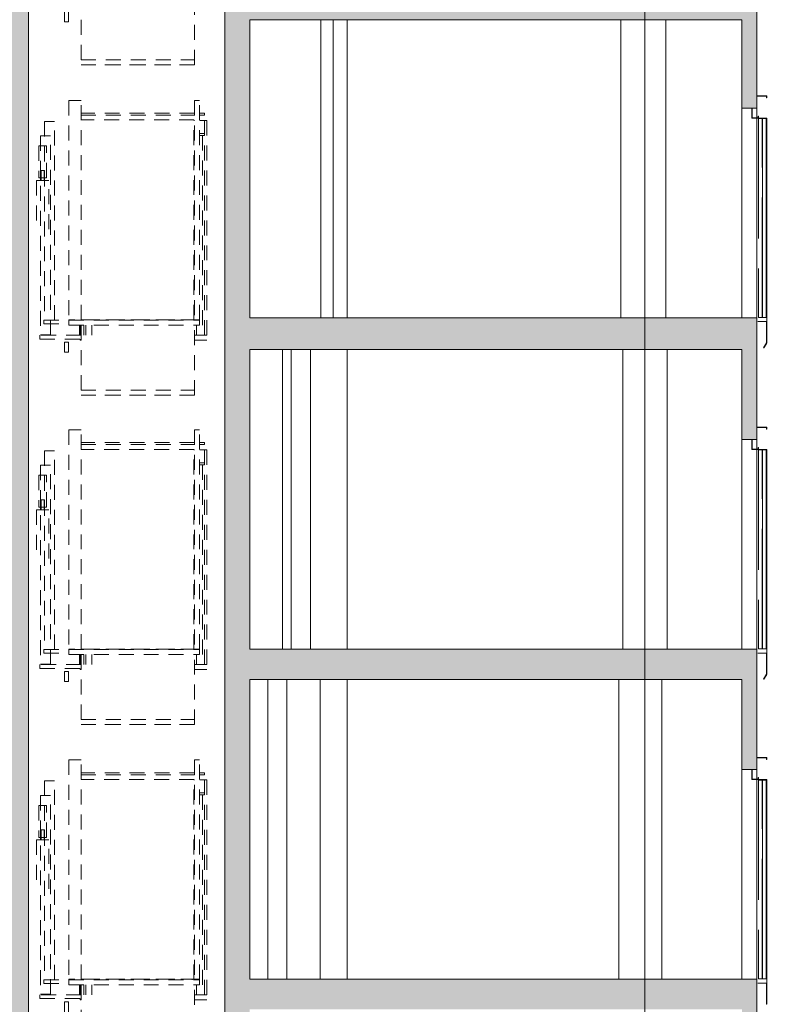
# Paper-space layout 'A-42 PRZEKRÓJ A-A' of a CAD drawing. Header units: millimetres. Extents: x 0 to 1114, y -5 to 726.
# Tile 32 of 92: x 152 to 227, y 290 to 389. Entities that reach past the tile are written whole.
import ezdxf
from ezdxf.xclip import XClip

# ---------------------------------------------------------------- set-up
doc = ezdxf.new("R2010")
doc.units = ezdxf.units.MM
doc.header["$MEASUREMENT"] = 0
doc.header["$XCLIPFRAME"] = 0
for name, pattern in [('ACAD_ISO02W100', [15, 12, -3]), ('DASHDOTX2', [1000, 500, -250, 0, -250]), ('Przer. długie kreski', [2.5, 1.5, -1])]:
    doc.linetypes.add(name, pattern=pattern)
for name, color, linetype, lineweight, true_color in [('A_osie_Nr_pióra__16', 7, 'Continuous', 5, 0x0f0f0f), ('A_winda_Nr_pióra__10', 7, 'Continuous', 13, 0x4b4b4b), ('A_ściany_Nr_pióra__9', 7, 'Continuous', 13, 0xadadad)]:
    doc.layers.add(name, color=color, linetype=linetype, lineweight=lineweight, true_color=true_color)
doc.layers.add('A_schody', color=7, linetype='Continuous')
doc.layers.add('A_strop_Nr_pióra__1', color=7, linetype='Continuous', lineweight=20)
doc.layers.add('A_ściany_Nr_pióra__1', color=7, linetype='Continuous', lineweight=20)

# ---------------------------------------------------------------- blocks, each defined once
blk = doc.blocks.new('Rysunek_1_1', base_point=(-1560.278, -148.908))
at = {"layer": 'A_schody', "linetype": 'Continuous', "lineweight": 0, "true_color": 0x000000}
h = blk.add_hatch(color=18, dxfattribs=at)
h.paths.add_polyline_path([(81.694, 140.929), (175.424, 140.929), (226.244, 140.929), (306.913, 140.929), (548.587, 140.929), (548.587, 244.87), (543.567, 244.87), (543.567, 243.12), (527.617, 243.12), (527.617, 243.652), (527.767, 243.652), (527.767, 244.652), (524.676, 244.652), (524.676, 245.185), (524.826, 245.185), (524.826, 246.185), (521.735, 246.185), (521.735, 246.718), (521.885, 246.718), (521.885, 247.718), (518.794, 247.718), (518.794, 248.251), (518.944, 248.251), (518.944, 249.251), (515.853, 249.251), (515.853, 249.784), (516.003, 249.784), (516.003, 250.784), (512.912, 250.784), (512.912, 251.317), (513.062, 251.317), (513.062, 252.317), (509.971, 252.317), (509.971, 252.85), (510.121, 252.85), (510.121, 253.85), (507.03, 253.85), (507.03, 254.383), (507.18, 254.383), (507.18, 255.383), (504.089, 255.383), (504.089, 255.916), (504.239, 255.916), (504.239, 256.916), (501.148, 256.916), (501.148, 257.449), (501.298, 257.449), (501.298, 258.449), (498.572, 258.449), (498.207, 258.449), (498.207, 258.982), (498.357, 258.982), (498.357, 259.982), (498.277, 259.982), (479.827, 259.982), (479.827, 286.332), (482.217, 286.332), (482.217, 290.162), (496.884, 290.162), (527.025, 274.725), (529.906, 273.25), (543.567, 273.25), (543.567, 276.2), (527.437, 276.2), (527.437, 276.727), (527.587, 276.727), (527.587, 277.727), (524.454, 277.727), (524.454, 278.255), (524.604, 278.255), (524.604, 279.255), (521.471, 279.255), (521.471, 279.783), (521.621, 279.783), (521.621, 280.783), (518.488, 280.783), (518.488, 281.31), (518.638, 281.31), (518.638, 282.31), (515.505, 282.31), (515.505, 282.838), (515.655, 282.838), (515.655, 283.838), (512.522, 283.838), (512.522, 284.366), (512.672, 284.366), (512.672, 285.366), (509.539, 285.366), (509.539, 285.894), (509.689, 285.894), (509.689, 286.894), (506.556, 286.894), (506.556, 287.421), (506.706, 287.421), (506.706, 288.421), (503.573, 288.421), (503.573, 288.949), (503.723, 288.949), (503.723, 289.949), (500.59, 289.949), (500.59, 290.477), (500.74, 290.477), (500.74, 291.477), (497.79, 291.477), (497.607, 291.477), (497.607, 292.005), (497.757, 292.005), (497.757, 293.005), (497.647, 293.005), (497.497, 293.005), (494.627, 293.005), (479.247, 293.005), (479.217, 293.005), (479.217, 319.235), (481.647, 319.235), (481.647, 323.105), (496.903, 323.105), (527.216, 307.736), (530.839, 305.9), (543.567, 305.9), (543.567, 309.21), (530.456, 309.21), (527.627, 309.21), (527.627, 309.736), (527.777, 309.736), (527.777, 310.736), (524.617, 310.736), (524.617, 311.262), (524.767, 311.262), (524.767, 312.262), (521.607, 312.262), (521.607, 312.788), (521.757, 312.788), (521.757, 313.788), (518.597, 313.788), (518.597, 314.314), (518.747, 314.314), (518.747, 315.314), (515.587, 315.314), (515.587, 315.84), (515.737, 315.84), (515.737, 316.84), (512.577, 316.84), (512.577, 317.366), (512.727, 317.366), (512.727, 318.366), (509.567, 318.366), (509.567, 318.892), (509.717, 318.892), (509.717, 319.892), (506.557, 319.892), (506.557, 320.418), (506.707, 320.418), (506.707, 321.418), (503.547, 321.418), (503.547, 321.944), (503.697, 321.944), (503.697, 322.944), (500.537, 322.944), (500.537, 323.47), (500.687, 323.47), (500.687, 324.47), (497.527, 324.47), (497.527, 324.493), (497.527, 324.996), (497.677, 324.996), (497.677, 325.996), (497.647, 325.996), (497.177, 325.996), (479.547, 325.996), (479.547, 351.996), (481.717, 351.996), (481.717, 355.946), (498.578, 355.946), (527.341, 341.136), (530.809, 339.35), (543.567, 339.35), (543.567, 342.65), (527.677, 342.65), (527.677, 343.181), (527.827, 343.181), (527.827, 344.181), (524.703, 344.181), (524.703, 344.712), (524.853, 344.712), (524.853, 345.712), (521.729, 345.712), (521.729, 346.244), (521.879, 346.244), (521.879, 347.244), (518.755, 347.244), (518.755, 347.775), (518.905, 347.775), (518.905, 348.775), (515.781, 348.775), (515.781, 349.306), (515.931, 349.306), (515.931, 350.306), (512.807, 350.306), (512.807, 350.838), (512.957, 350.838), (512.957, 351.838), (509.833, 351.838), (509.833, 352.369), (509.983, 352.369), (509.983, 353.369), (506.859, 353.369), (506.859, 353.9), (507.009, 353.9), (507.009, 354.9), (503.885, 354.9), (503.885, 355.432), (504.035, 355.432), (504.035, 356.432), (500.911, 356.432), (500.911, 356.963), (501.061, 356.963), (501.061, 357.963), (497.937, 357.963), (497.937, 357.981), (497.937, 358.495), (498.087, 358.495), (498.087, 359.495), (497.607, 359.495), (494.957, 359.495), (479.467, 359.495), (479.467, 385.725), (481.827, 385.725), (481.827, 389.495), (496.894, 389.495), (527.195, 374.445), (530.547, 372.78), (543.567, 372.78), (543.567, 375.94), (527.557, 375.94), (527.557, 376.433), (527.707, 376.433), (527.707, 377.433), (524.551, 377.433), (524.551, 377.926), (524.701, 377.926), (524.701, 378.926), (521.545, 378.926), (521.545, 379.419), (521.695, 379.419), (521.695, 380.419), (518.539, 380.419), (518.539, 380.912), (518.689, 380.912), (518.689, 381.912), (515.533, 381.912), (515.533, 382.405), (515.683, 382.405), (515.683, 383.405), (512.527, 383.405), (512.527, 383.898), (512.677, 383.898), (512.677, 384.898), (509.521, 384.898), (509.521, 385.391), (509.671, 385.391), (509.671, 386.391), (506.515, 386.391), (506.515, 386.884), (506.665, 386.884), (506.665, 387.884), (506.416, 387.884), (503.509, 387.884), (503.509, 388.377), (503.659, 388.377), (503.659, 389.377), (503.413, 389.377), (500.503, 389.377), (500.503, 389.87), (500.653, 389.87), (500.653, 390.87), (500.41, 390.87), (497.813, 390.87), (497.497, 390.87), (497.497, 391.363), (497.647, 391.363), (497.647, 392.363), (479.397, 392.363), (479.397, 418.623), (481.617, 418.623), (481.617, 422.123), (498.369, 422.123), (527.387, 407.759), (531.063, 405.94), (543.567, 405.94), (543.567, 409.28), (527.697, 409.28), (527.697, 409.765), (527.847, 409.765), (527.847, 410.765), (524.697, 410.765), (524.697, 411.25), (524.847, 411.25), (524.847, 412.25), (521.697, 412.25), (521.697, 412.735), (521.847, 412.735), (521.847, 413.735), (518.697, 413.735), (518.697, 414.22), (518.847, 414.22), (518.847, 415.22), (515.697, 415.22), (515.697, 415.705), (515.847, 415.705), (515.847, 416.705), (512.697, 416.705), (512.697, 417.189), (512.847, 417.189), (512.847, 418.189), (509.697, 418.189), (509.697, 418.674), (509.847, 418.674), (509.847, 419.674), (506.697, 419.674), (506.697, 420.159), (506.847, 420.159), (506.847, 421.159), (503.697, 421.159), (503.697, 421.644), (503.847, 421.644), (503.847, 422.644), (500.697, 422.644), (500.697, 423.129), (500.847, 423.129), (500.847, 424.129), (497.697, 424.129), (497.697, 424.614), (497.847, 424.614), (497.847, 425.614), (479.317, 425.614), (479.317, 451.774), (481.707, 451.774), (481.707, 455.544), (496.931, 455.544), (527.257, 440.792), (530.881, 439.03), (543.567, 439.03), (543.567, 442.31), (527.567, 442.31), (527.567, 442.785), (527.717, 442.785), (527.717, 443.785), (524.533, 443.785), (524.533, 444.261), (524.683, 444.261), (524.683, 445.261), (521.499, 445.261), (521.499, 445.737), (521.649, 445.737), (521.649, 446.737), (518.465, 446.737), (518.465, 447.213), (518.615, 447.213), (518.615, 448.213), (515.431, 448.213), (515.431, 448.689), (515.581, 448.689), (515.581, 449.689), (512.397, 449.689), (512.397, 450.165), (512.547, 450.165), (512.547, 451.165), (509.363, 451.165), (509.363, 451.641), (509.513, 451.641), (509.513, 452.641), (506.329, 452.641), (506.329, 453.117), (506.479, 453.117), (506.479, 454.117), (503.295, 454.117), (503.295, 454.593), (503.445, 454.593), (503.445, 455.593), (500.261, 455.593), (500.261, 456.069), (500.411, 456.069), (500.411, 457.069), (497.227, 457.069), (497.227, 457.545), (497.377, 457.545), (497.377, 458.545), (479.247, 458.545), (479.247, 484.675), (481.019, 484.675), (481.019, 488.575), (496.868, 488.575), (530.662, 472.1), (543.567, 472.1), (543.567, 475.18), (527.767, 475.18), (527.767, 475.645), (527.917, 475.645), (527.917, 476.645), (524.761, 476.645), (524.761, 477.11), (524.911, 477.11), (524.911, 478.11), (521.755, 478.11), (521.755, 478.576), (521.905, 478.576), (521.905, 479.576), (518.749, 479.576), (518.749, 480.041), (518.899, 480.041), (518.899, 481.041), (515.743, 481.041), (515.743, 481.507), (515.893, 481.507), (515.893, 482.507), (512.737, 482.507), (512.737, 482.972), (512.887, 482.972), (512.887, 483.972), (509.731, 483.972), (509.731, 484.438), (509.881, 484.438), (509.881, 485.438), (506.725, 485.438), (506.725, 485.903), (506.875, 485.903), (506.875, 486.903), (503.719, 486.903), (503.719, 487.369), (503.869, 487.369), (503.869, 488.369), (500.713, 488.369), (500.713, 488.834), (500.863, 488.834), (500.863, 489.834), (497.707, 489.834), (497.707, 490.3), (497.857, 490.3), (497.857, 491.3), (479.277, 491.3), (479.277, 517.52), (481.377, 517.52), (481.377, 521.533), (478.41, 521.533), (478.41, 524.133), (477.357, 524.133), (352.051, 524.133), (352.051, 536.095), (543.567, 536.095), (543.567, 527.836), (543.567, 524.133), (547.587, 524.133), (547.587, 521.533), (543.567, 521.533), (543.567, 517.54), (548.587, 517.54), (548.587, 540.961), (543.567, 540.961), (543.567, 539.119), (348.996, 539.119), (348.996, 564.681), (346.838, 564.681), (346.838, 562.317), (85.194, 562.317), (85.194, 564.681), (81.694, 564.681), (81.694, 553.481), (85.194, 553.481), (85.194, 558.993), (147.194, 558.993), (147.194, 524.281), (131.294, 524.281), (131.294, 520.056), (146.901, 520.056), (146.901, 517.255), (150.894, 517.255), (150.894, 491.056), (131.644, 491.056), (131.644, 491.558), (131.794, 491.558), (131.794, 492.558), (128.604, 492.558), (128.604, 493.06), (128.754, 493.06), (128.754, 494.06), (125.564, 494.06), (125.564, 494.562), (125.714, 494.562), (125.714, 495.562), (122.524, 495.562), (122.524, 496.065), (122.674, 496.065), (122.674, 497.065), (119.484, 497.065), (119.484, 497.567), (119.634, 497.567), (119.634, 498.567), (116.444, 498.567), (116.444, 499.069), (116.594, 499.069), (116.594, 500.069), (113.404, 500.069), (113.404, 500.571), (113.554, 500.571), (113.554, 501.571), (110.364, 501.571), (110.364, 502.074), (110.514, 502.074), (110.514, 503.074), (107.324, 503.074), (107.324, 503.576), (107.474, 503.576), (107.474, 504.576), (104.284, 504.576), (104.284, 505.078), (104.434, 505.078), (104.434, 506.078), (101.244, 506.078), (101.244, 506.581), (101.394, 506.581), (101.394, 507.581), (98.194, 507.581), (85.194, 507.581), (85.194, 504.381), (101.294, 504.381), (133.823, 488.306), (146.674, 488.306), (146.674, 484.256), (150.694, 484.256), (150.694, 458.206), (131.244, 458.206), (131.244, 458.69), (131.394, 458.69), (131.394, 459.69), (128.264, 459.69), (128.264, 460.174), (128.414, 460.174), (128.414, 461.174), (125.284, 461.174), (125.284, 461.658), (125.434, 461.658), (125.434, 462.658), (122.304, 462.658), (122.304, 463.142), (122.454, 463.142), (122.454, 464.142), (119.324, 464.142), (119.324, 464.626), (119.474, 464.626), (119.474, 465.626), (116.344, 465.626), (116.344, 466.11), (116.494, 466.11), (116.494, 467.11), (113.364, 467.11), (113.364, 467.594), (113.514, 467.594), (113.514, 468.594), (110.384, 468.594), (110.384, 469.078), (110.534, 469.078), (110.534, 470.078), (107.404, 470.078), (107.404, 470.562), (107.554, 470.562), (107.554, 471.562), (104.424, 471.562), (104.424, 472.046), (104.574, 472.046), (104.574, 473.046), (101.444, 473.046), (101.444, 473.531), (101.594, 473.531), (101.594, 474.531), (101.044, 474.531), (85.194, 474.531), (85.194, 471.531), (101.123, 471.531), (133.451, 455.431), (147.014, 455.431), (147.014, 451.371), (150.394, 451.371), (150.394, 425.231), (130.844, 425.231), (130.844, 425.744), (130.994, 425.744), (130.994, 426.744), (127.904, 426.744), (127.904, 427.258), (128.054, 427.258), (128.054, 428.258), (124.964, 428.258), (124.964, 428.771), (125.114, 428.771), (125.114, 429.771), (122.024, 429.771), (122.024, 430.285), (122.174, 430.285), (122.174, 431.285), (119.084, 431.285), (119.084, 431.799), (119.234, 431.799), (119.234, 432.799), (116.144, 432.799), (116.144, 433.312), (116.294, 433.312), (116.294, 434.312), (113.204, 434.312), (113.204, 434.826), (113.354, 434.826), (113.354, 435.826), (110.264, 435.826), (110.264, 436.34), (110.414, 436.34), (110.414, 437.34), (107.324, 437.34), (107.324, 437.853), (107.474, 437.853), (107.474, 438.853), (104.384, 438.853), (104.384, 439.367), (104.534, 439.367), (104.534, 440.367), (101.444, 440.367), (101.444, 440.881), (101.594, 440.881), (101.594, 441.881), (98.394, 441.881), (85.194, 441.881), (85.194, 438.631), (101.54, 438.631), (133.928, 421.956), (146.574, 421.956), (146.574, 418.066), (150.194, 418.066), (150.194, 391.956), (130.844, 391.956), (130.844, 392.467), (130.994, 392.467), (130.994, 393.467), (127.814, 393.467), (127.814, 393.978), (127.964, 393.978), (127.964, 394.978), (124.784, 394.978), (124.784, 395.49), (124.934, 395.49), (124.934, 396.49), (121.754, 396.49), (121.754, 397.001), (121.904, 397.001), (121.904, 398.001), (118.724, 398.001), (118.724, 398.512), (118.874, 398.512), (118.874, 399.512), (115.694, 399.512), (115.694, 400.024), (115.844, 400.024), (115.844, 401.024), (112.664, 401.024), (112.664, 401.535), (112.814, 401.535), (112.814, 402.535), (109.634, 402.535), (109.634, 403.046), (109.784, 403.046), (109.784, 404.046), (106.604, 404.046), (106.604, 404.558), (106.754, 404.558), (106.754, 405.558), (103.574, 405.558), (103.574, 406.069), (103.724, 406.069), (103.724, 407.069), (100.544, 407.069), (100.544, 407.581), (100.694, 407.581), (100.694, 408.581), (97.494, 408.581), (85.194, 408.581), (85.194, 405.431), (100.469, 405.431), (133.448, 388.981), (146.924, 388.981), (146.924, 385.311), (150.794, 385.311), (150.794, 358.881), (131.244, 358.881), (131.244, 359.376), (131.394, 359.376), (131.394, 360.376), (128.244, 360.376), (128.244, 360.871), (128.394, 360.871), (128.394, 361.871), (125.244, 361.871), (125.244, 362.367), (125.394, 362.367), (125.394, 363.367), (122.244, 363.367), (122.244, 363.862), (122.394, 363.862), (122.394, 364.862), (119.244, 364.862), (119.244, 365.358), (119.394, 365.358), (119.394, 366.358), (116.244, 366.358), (116.244, 366.853), (116.394, 366.853), (116.394, 367.853), (113.244, 367.853), (113.244, 368.349), (113.394, 368.349), (113.394, 369.349), (110.244, 369.349), (110.244, 369.844), (110.394, 369.844), (110.394, 370.844), (107.244, 370.844), (107.244, 371.34), (107.394, 371.34), (107.394, 372.34), (104.244, 372.34), (104.244, 372.835), (104.394, 372.835), (104.394, 373.835), (101.244, 373.835), (101.244, 374.331), (101.394, 374.331), (101.394, 375.331), (98.194, 375.331), (85.194, 375.331), (85.194, 372.331), (100.9, 372.331), (134.251, 355.706), (146.737, 355.706), (146.737, 352.136), (150.694, 352.136), (150.694, 325.906), (150.494, 325.906), (131.144, 325.906), (131.144, 326.408), (131.294, 326.408), (131.294, 327.408), (128.164, 327.408), (128.164, 327.91), (128.314, 327.91), (128.314, 328.91), (125.184, 328.91), (125.184, 329.412), (125.334, 329.412), (125.334, 330.412), (122.204, 330.412), (122.204, 330.915), (122.354, 330.915), (122.354, 331.915), (119.224, 331.915), (119.224, 332.417), (119.374, 332.417), (119.374, 333.417), (116.244, 333.417), (116.244, 333.919), (116.394, 333.919), (116.394, 334.919), (113.264, 334.919), (113.264, 335.421), (113.414, 335.421), (113.414, 336.421), (110.284, 336.421), (110.284, 336.924), (110.434, 336.924), (110.434, 337.924), (107.304, 337.924), (107.304, 338.426), (107.454, 338.426), (107.454, 339.426), (104.324, 339.426), (104.324, 339.928), (104.474, 339.928), (104.474, 340.928), (101.344, 340.928), (101.344, 341.431), (101.494, 341.431), (101.494, 342.431), (98.294, 342.431), (85.194, 342.431), (85.194, 339.231), (101.379, 339.231), (134.06, 322.756), (146.544, 322.756), (146.544, 319.066), (150.494, 319.066), (150.494, 292.856), (130.894, 292.856), (130.844, 292.856), (130.844, 293.321), (130.994, 293.321), (130.994, 294.321), (127.884, 294.321), (127.884, 294.787), (128.034, 294.787), (128.034, 295.787), (124.924, 295.787), (124.924, 296.253), (125.074, 296.253), (125.074, 297.253), (121.964, 297.253), (121.964, 297.719), (122.114, 297.719), (122.114, 298.719), (119.004, 298.719), (119.004, 299.185), (119.154, 299.185), (119.154, 300.185), (116.044, 300.185), (116.044, 300.651), (116.194, 300.651), (116.194, 301.651), (113.084, 301.651), (113.084, 302.117), (113.234, 302.117), (113.234, 303.117), (110.124, 303.117), (110.124, 303.583), (110.274, 303.583), (110.274, 304.583), (107.164, 304.583), (107.164, 305.049), (107.314, 305.049), (107.314, 306.049), (104.204, 306.049), (104.204, 306.515), (104.354, 306.515), (104.354, 307.515), (101.244, 307.515), (101.244, 307.981), (101.394, 307.981), (101.394, 308.981), (98.194, 308.981), (85.194, 308.981), (85.194, 306.131), (100.659, 306.131), (132.664, 290.281), (147.001, 290.281), (147.001, 286.281), (150.794, 286.281), (150.894, 286.281), (150.894, 260.081), (150.794, 260.081), (131.544, 260.081), (131.544, 260.54), (131.694, 260.54), (131.694, 261.54), (128.514, 261.54), (128.514, 261.999), (128.664, 261.999), (128.664, 262.999), (125.484, 262.999), (125.484, 263.458), (125.634, 263.458), (125.634, 264.458), (122.454, 264.458), (122.454, 264.917), (122.604, 264.917), (122.604, 265.917), (119.424, 265.917), (119.424, 266.376), (119.574, 266.376), (119.574, 267.376), (116.394, 267.376), (116.394, 267.835), (116.544, 267.835), (116.544, 268.835), (113.364, 268.835), (113.364, 269.294), (113.514, 269.294), (113.514, 270.294), (110.334, 270.294), (110.334, 270.753), (110.484, 270.753), (110.484, 271.753), (107.304, 271.753), (107.304, 272.212), (107.454, 272.212), (107.454, 273.212), (104.274, 273.212), (104.274, 273.671), (104.424, 273.671), (104.424, 274.671), (101.244, 274.671), (101.244, 275.131), (101.394, 275.131), (101.394, 276.131), (98.194, 276.131), (85.194, 276.131), (85.194, 276.281), (81.694, 276.281), (81.694, 161.081)])
h.paths.add_polyline_path([(85.194, 241.081), (99.89, 241.081), (133.69, 224.181), (146.852, 224.181), (146.852, 220.611), (150.594, 220.611), (150.594, 194.081), (134.194, 194.081), (130.994, 194.081), (130.844, 194.081), (130.844, 194.581), (130.994, 194.581), (130.994, 195.581), (127.874, 195.581), (127.874, 196.081), (128.024, 196.081), (128.024, 197.081), (124.904, 197.081), (124.904, 197.581), (125.054, 197.581), (125.054, 198.581), (121.934, 198.581), (121.934, 199.081), (122.084, 199.081), (122.084, 200.081), (118.964, 200.081), (118.964, 200.581), (119.114, 200.581), (119.114, 201.581), (115.994, 201.581), (115.994, 202.081), (116.144, 202.081), (116.144, 203.081), (113.024, 203.081), (113.024, 203.581), (113.174, 203.581), (113.174, 204.581), (110.054, 204.581), (110.054, 205.081), (110.204, 205.081), (110.204, 206.081), (107.084, 206.081), (107.084, 206.581), (107.234, 206.581), (107.234, 207.581), (104.114, 207.581), (104.114, 208.081), (104.264, 208.081), (104.264, 209.081), (101.144, 209.081), (101.144, 209.581), (101.294, 209.581), (101.294, 210.581), (85.694, 210.581), (85.194, 210.581)], flags=0)
h.paths.add_polyline_path([(85.194, 207.481), (100.985, 207.481), (134.051, 190.781), (147.294, 190.781), (147.294, 187.311), (150.694, 187.311), (150.694, 161.081), (129.144, 161.081), (129.144, 161.711), (129.294, 161.711), (129.294, 162.711), (126.2, 162.711), (126.2, 163.341), (126.35, 163.341), (126.35, 164.341), (123.255, 164.341), (123.255, 164.971), (123.405, 164.971), (123.405, 165.971), (120.311, 165.971), (120.311, 166.601), (120.461, 166.601), (120.461, 167.601), (117.366, 167.601), (117.366, 168.231), (117.516, 168.231), (117.516, 169.231), (114.422, 169.231), (114.422, 169.861), (114.572, 169.861), (114.572, 170.861), (111.477, 170.861), (111.477, 171.491), (111.627, 171.491), (111.627, 172.491), (108.533, 172.491), (108.533, 173.121), (108.683, 173.121), (108.683, 174.121), (105.588, 174.121), (105.588, 174.751), (105.738, 174.751), (105.738, 175.751), (102.644, 175.751), (102.644, 176.381), (102.794, 176.381), (102.794, 177.381), (99.594, 177.381), (85.694, 177.381), (85.194, 177.381)], flags=0)
h.paths.add_polyline_path([(98.194, 243.581), (85.194, 243.581), (85.194, 273.581), (100.052, 273.581), (134.109, 257.181), (146.856, 257.181), (146.856, 253.581), (150.794, 253.581), (150.794, 227.081), (131.244, 227.081), (131.244, 227.581), (131.394, 227.581), (131.394, 228.581), (128.244, 228.581), (128.244, 229.081), (128.394, 229.081), (128.394, 230.081), (125.244, 230.081), (125.244, 230.581), (125.394, 230.581), (125.394, 231.581), (122.244, 231.581), (122.244, 232.081), (122.394, 232.081), (122.394, 233.081), (119.244, 233.081), (119.244, 233.581), (119.394, 233.581), (119.394, 234.581), (116.244, 234.581), (116.244, 235.081), (116.394, 235.081), (116.394, 236.081), (113.244, 236.081), (113.244, 236.581), (113.394, 236.581), (113.394, 237.581), (110.244, 237.581), (110.244, 238.081), (110.394, 238.081), (110.394, 239.081), (107.244, 239.081), (107.244, 239.581), (107.394, 239.581), (107.394, 240.581), (104.244, 240.581), (104.244, 241.081), (104.394, 241.081), (104.394, 242.081), (101.244, 242.081), (101.244, 242.581), (101.394, 242.581), (101.394, 243.581)], flags=0)
h.paths.add_polyline_path([(172.924, 149.057), (153.247, 149.057), (153.247, 526.588), (172.924, 526.588)], flags=0)
h.paths.add_polyline_path([(153.247, 529.128), (153.247, 540.019), (153.247, 558.993), (197.906, 558.993), (197.906, 529.128), (175.424, 529.128)], flags=0)
h.paths.add_polyline_path([(175.424, 458.356), (175.424, 487.895), (224.744, 487.895), (224.744, 479.356), (226.244, 479.356), (226.244, 491.056), (175.424, 491.056), (175.424, 520.915), (224.744, 520.915), (224.744, 512.056), (226.244, 512.056), (226.244, 526.757), (254.323, 526.757), (254.323, 149.057), (226.244, 149.057), (226.244, 161.081), (175.424, 161.081), (175.424, 190.716), (224.744, 190.716), (224.744, 182.081), (226.244, 182.081), (226.244, 194.081), (175.424, 194.081), (175.424, 223.904), (224.744, 223.904), (224.744, 215.081), (226.244, 215.081), (226.244, 227.081), (175.424, 227.081), (175.424, 257.094), (224.744, 257.094), (224.744, 248.081), (226.244, 248.081), (226.244, 260.081), (175.424, 260.081), (175.424, 289.86), (224.744, 289.86), (224.744, 281.081), (226.244, 281.081), (226.244, 292.856), (175.424, 292.856), (175.424, 322.879), (224.744, 322.879), (224.744, 313.856), (226.244, 313.856), (226.244, 325.906), (175.424, 325.906), (175.424, 355.9), (224.744, 355.9), (224.744, 346.906), (226.244, 346.906), (226.244, 359.081), (175.424, 359.081), (175.424, 388.92), (224.744, 388.92), (224.744, 380.081), (226.244, 380.081), (226.244, 392.156), (175.424, 392.156), (175.424, 421.855), (224.744, 421.855), (224.744, 413.156), (226.244, 413.156), (226.244, 425.381), (175.424, 425.381), (175.424, 454.875), (224.744, 454.875), (224.744, 446.381), (226.244, 446.381), (226.244, 458.356)], flags=0)
h.paths.add_polyline_path([(224.744, 529.128), (198.906, 529.128), (198.906, 558.993), (214.553, 558.993), (214.553, 554.428), (218.278, 554.428), (218.278, 558.993), (280.423, 558.993), (280.423, 554.428), (284.064, 554.428), (284.064, 558.993), (332.796, 558.993), (346.125, 558.993), (346.125, 552.476), (347.029, 552.476), (347.029, 524.133), (332.796, 524.133), (311.061, 524.133), (311.061, 529.128), (305.413, 529.128), (256.333, 529.128), (254.833, 529.128), (226.244, 529.128)], flags=0)
h.paths.add_polyline_path([(255.709, 227.081), (255.709, 253.581), (259.467, 253.581), (259.467, 256.491), (278.972, 256.491), (278.972, 253.581), (283.324, 253.581), (283.324, 248.081), (285.053, 248.081), (285.053, 260.081), (256.323, 260.081), (255.823, 260.081), (255.823, 286.356), (258.688, 286.356), (258.688, 289.266), (279.283, 289.266), (279.283, 286.356), (283.254, 286.356), (283.254, 281.081), (285.053, 281.081), (285.053, 292.856), (256.323, 292.856), (255.823, 292.856), (255.823, 319.066), (258.343, 319.066), (258.343, 322.256), (279.153, 322.256), (279.153, 319.066), (283.634, 319.066), (283.634, 313.856), (285.053, 313.856), (285.053, 325.906), (256.323, 325.906), (255.823, 325.906), (255.823, 352.136), (258.283, 352.136), (258.283, 355.416), (279.133, 355.416), (279.133, 352.136), (283.504, 352.136), (283.504, 346.906), (285.053, 346.906), (285.053, 359.081), (256.323, 359.081), (255.823, 359.081), (255.823, 385.311), (258.573, 385.311), (258.573, 388.571), (279.593, 388.571), (279.593, 385.311), (283.494, 385.311), (283.494, 380.081), (285.053, 380.081), (285.053, 392.156), (256.323, 392.156), (255.823, 392.156), (255.823, 418.066), (258.523, 418.066), (258.523, 421.666), (279.293, 421.666), (279.293, 418.066), (283.494, 418.066), (283.494, 413.156), (285.053, 413.156), (285.053, 425.381), (256.323, 425.381), (255.823, 425.381), (255.823, 451.371), (258.099, 451.371), (258.099, 455.501), (279.815, 455.501), (279.815, 451.371), (283.574, 451.371), (283.574, 446.381), (285.053, 446.381), (285.053, 458.356), (256.323, 458.356), (255.823, 458.356), (255.823, 484.206), (258.703, 484.206), (258.703, 488.306), (279.604, 488.306), (279.583, 484.206), (283.574, 484.206), (283.574, 479.356), (285.053, 479.356), (285.053, 491.056), (256.323, 491.056), (255.823, 491.056), (255.823, 517.226), (258.689, 517.226), (258.689, 519.525), (258.689, 521.328), (255.923, 521.328), (255.923, 528.128), (283.474, 528.128), (283.474, 521.328), (279.543, 521.328), (279.543, 517.226), (283.674, 517.226), (283.674, 512.056), (285.053, 512.056), (285.053, 527.628), (305.413, 527.628), (305.413, 149.057), (285.053, 149.057), (285.053, 161.081), (256.323, 161.081), (255.823, 161.081), (255.823, 187.581), (258.382, 187.581), (258.382, 190.681), (279.823, 190.681), (279.823, 187.581), (283.474, 187.581), (283.474, 182.081), (285.053, 182.081), (285.053, 194.081), (256.323, 194.081), (255.823, 194.081), (255.823, 220.581), (258.433, 220.581), (258.433, 223.491), (279.303, 223.491), (279.303, 220.581), (283.413, 220.581), (283.413, 215.081), (285.053, 215.081), (285.053, 227.081), (256.209, 227.081)], flags=0)
h.paths.add_polyline_path([(306.913, 289.828), (477.357, 289.828), (477.357, 260.081), (306.913, 260.081)], flags=0)
h.paths.add_polyline_path([(458.097, 161.081), (306.913, 161.081), (306.913, 190.96), (458.097, 190.96)], flags=0)
h.paths.add_polyline_path([(306.913, 458.356), (306.913, 488.028), (477.357, 488.028), (477.357, 458.356)], flags=0)
h.paths.add_polyline_path([(306.913, 425.381), (306.913, 455.328), (477.357, 455.328), (477.357, 425.381)], flags=0)
h.paths.add_polyline_path([(477.357, 392.156), (306.913, 392.156), (306.913, 422.353), (477.357, 422.353), (477.357, 392.363)], flags=0)
h.paths.add_polyline_path([(477.357, 491.056), (306.913, 491.056), (306.913, 521.064), (477.357, 521.064)], flags=0)
h.paths.add_polyline_path([(306.913, 193.881), (306.913, 224.053), (477.357, 224.053), (477.357, 193.881), (458.097, 193.881)], flags=0)
h.paths.add_polyline_path([(306.913, 325.906), (306.913, 356.053), (477.357, 356.053), (477.357, 325.906)], flags=0)
h.paths.add_polyline_path([(306.913, 389.128), (477.357, 389.128), (477.357, 359.081), (306.913, 359.081)], flags=0)
h.paths.add_polyline_path([(477.357, 292.856), (306.913, 292.856), (306.913, 322.878), (477.357, 322.878)], flags=0)
h.paths.add_polyline_path([(306.913, 257.053), (477.357, 257.053), (477.357, 227.081), (306.913, 227.081)], flags=0)
h.paths.add_polyline_path([(460.097, 161.23), (459.597, 161.23), (459.597, 190.96), (477.357, 190.96), (477.357, 187.48), (482.007, 187.48), (482.007, 190.96), (498.336, 190.96), (519.447, 181.159), (521.347, 180.277), (521.347, 179.775), (543.567, 179.775), (543.567, 161.23)], flags=0)
h.paths.add_polyline_path([(479.747, 220.551), (482.078, 220.551), (482.078, 224.303), (496.973, 224.303), (527.249, 209.225), (530.883, 207.415), (543.567, 207.415), (543.567, 182.775), (522.45, 182.775), (519.677, 182.775), (519.677, 184.164), (516.687, 184.164), (516.687, 185.552), (513.697, 185.552), (513.697, 186.94), (510.707, 186.94), (510.707, 188.328), (507.717, 188.328), (507.717, 189.716), (504.727, 189.716), (504.727, 191.104), (501.737, 191.104), (501.737, 192.492), (498.747, 192.492), (498.747, 193.881), (497.557, 193.881), (479.747, 193.881)], flags=0)
h.paths.add_polyline_path([(479.827, 253.051), (481.977, 253.051), (481.977, 256.781), (498.162, 256.781), (527.183, 241.654), (528.401, 241.02), (529.443, 241.02), (543.567, 241.02), (543.567, 210.76), (530.484, 210.76), (527.727, 210.76), (527.727, 211.236), (527.877, 211.236), (527.877, 212.236), (524.74, 212.236), (524.74, 212.712), (524.89, 212.712), (524.89, 213.712), (521.753, 213.712), (521.753, 214.189), (521.903, 214.189), (521.903, 215.189), (518.766, 215.189), (518.766, 215.665), (518.916, 215.665), (518.916, 216.665), (515.779, 216.665), (515.779, 217.142), (515.929, 217.142), (515.929, 218.142), (512.792, 218.142), (512.792, 218.618), (512.942, 218.618), (512.942, 219.618), (509.805, 219.618), (509.805, 220.095), (509.955, 220.095), (509.955, 221.095), (506.818, 221.095), (506.818, 221.571), (506.968, 221.571), (506.968, 222.571), (503.831, 222.571), (503.831, 223.048), (503.981, 223.048), (503.981, 224.048), (500.844, 224.048), (500.844, 224.524), (500.994, 224.524), (500.994, 225.524), (497.994, 225.524), (497.857, 225.524), (497.857, 226.001), (498.007, 226.001), (498.007, 227.001), (497.597, 227.001), (479.827, 227.001)], flags=0)
at = {"layer": 'A_osie_Nr_pióra__16', "color": 250, "linetype": 'DASHDOTX2', "lineweight": 5, "true_color": 0x0f0f0f}
blk.add_line((215.019, 533.433), (215.019, 175.184), dxfattribs=at)
at = {"layer": 'A_strop_Nr_pióra__1', "color": 7, "linetype": 'Continuous', "lineweight": 20}
for p, q in [((175.424, 388.92), (224.744, 388.92)), ((226.244, 380.081), (224.744, 380.081)), ((175.424, 359.081), (226.244, 359.081)), ((175.424, 355.9), (224.744, 355.9)), ((226.244, 346.906), (224.744, 346.906)), ((175.424, 325.906), (226.244, 325.906)), ((175.424, 322.879), (224.744, 322.879)), ((226.244, 313.856), (224.744, 313.856)), ((175.424, 292.856), (226.244, 292.856))]:
    blk.add_line(p, q, dxfattribs=at)
at = {"layer": 'A_winda_Nr_pióra__10', "color": 251, "linetype": 'Przer. długie kreski', "lineweight": 13, "true_color": 0x4b4b4b}
for p, q in [((158.524, 391.416), (158.524, 384.408)), ((169.894, 384.408), (169.894, 391.416)), ((156.853, 389.716), (156.853, 388.716)), ((157.253, 388.716), (157.253, 389.716)), ((156.853, 388.716), (157.253, 388.716)), ((158.524, 384.916), (169.894, 384.916)), ((169.894, 384.423), (158.524, 384.423)), ((158.524, 384.408), (169.894, 384.408)), ((157.303, 380.841), (157.303, 358.881)), ((158.524, 380.841), (157.303, 380.841)), ((158.524, 358.881), (158.524, 380.841)), ((169.894, 380.841), (169.894, 358.881)), ((170.394, 380.841), (169.894, 380.841)), ((170.394, 358.881), (170.394, 380.841)), ((169.894, 379.561), (158.524, 379.561)), ((170.894, 379.561), (170.424, 379.561)), ((170.894, 379.361), (170.894, 379.561)), ((155.853, 378.741), (154.853, 378.741)), ((154.853, 378.741), (154.853, 358.841)), ((155.853, 358.841), (155.853, 378.741)), ((158.524, 379.361), (169.894, 379.361)), ((169.844, 378.891), (158.524, 378.891)), ((169.844, 358.881), (169.844, 378.891)), ((169.844, 378.841), (169.894, 378.841)), ((170.424, 379.361), (170.894, 379.361)), ((170.424, 378.841), (171.144, 378.841)), ((170.894, 357.341), (170.894, 378.841)), ((171.144, 378.841), (171.144, 356.841)), ((155.453, 377.291), (154.453, 377.291)), ((154.453, 377.291), (154.453, 357.391)), ((155.453, 357.391), (155.453, 377.291)), ((169.894, 377.541), (169.844, 377.541)), ((169.844, 377.341), (169.894, 377.341)), ((170.894, 377.541), (170.424, 377.541)), ((170.424, 377.341), (170.894, 377.341)), ((170.694, 377.341), (170.694, 357.341)), ((154.303, 376.291), (154.303, 373.091)), ((155.053, 376.291), (154.303, 376.291)), ((155.053, 373.091), (155.053, 376.291)), ((154.878, 373.841), (154.478, 373.841)), ((154.478, 373.841), (154.478, 372.841)), ((154.528, 373.841), (154.528, 372.841)), ((154.828, 373.841), (154.828, 372.841)), ((154.878, 372.841), (154.878, 373.841)), ((155.303, 372.841), (154.053, 372.841)), ((154.053, 372.841), (154.053, 367.956)), ((154.303, 373.091), (155.053, 373.091)), ((155.303, 367.956), (155.303, 372.841)), ((154.803, 358.841), (170.409, 358.841)), ((154.803, 358.841), (154.803, 358.471)), ((170.409, 358.881), (157.288, 358.881)), ((157.288, 358.881), (157.288, 358.841)), ((157.303, 358.841), (157.303, 358.341)), ((158.524, 358.891), (169.844, 358.891)), ((158.538, 358.841), (158.538, 358.881)), ((164.72, 358.891), (164.72, 358.881)), ((169.659, 358.841), (169.659, 358.881)), ((170.394, 358.341), (170.394, 358.841)), ((170.409, 358.841), (170.409, 358.881)), ((154.803, 358.471), (157.303, 358.471)), ((157.303, 358.341), (170.394, 358.341)), ((158.374, 358.341), (158.374, 357.391)), ((158.453, 357.341), (158.453, 358.341)), ((158.524, 358.341), (158.524, 351.333)), ((158.803, 358.341), (158.803, 357.341)), ((159.003, 357.341), (159.003, 358.341)), ((159.603, 358.341), (159.603, 357.341)), ((169.894, 351.333), (169.894, 358.341)), ((170.094, 357.341), (170.094, 358.341)), ((158.524, 357.341), (154.403, 357.341)), ((154.403, 357.341), (154.403, 356.961)), ((154.403, 356.961), (158.524, 356.961)), ((154.453, 357.391), (155.453, 357.391)), ((158.374, 357.391), (158.524, 357.391)), ((158.453, 356.961), (158.453, 356.841)), ((171.144, 357.341), (169.894, 357.341)), ((157.253, 356.641), (156.853, 356.641)), ((156.853, 356.641), (156.853, 355.641)), ((157.253, 355.641), (157.253, 356.641)), ((158.453, 356.841), (158.524, 356.841)), ((169.894, 356.841), (171.144, 356.841)), ((156.853, 355.641), (157.253, 355.641)), ((158.524, 351.841), (169.894, 351.841)), ((169.894, 351.348), (158.524, 351.348)), ((158.524, 351.333), (169.894, 351.333)), ((157.303, 347.866), (157.303, 325.906)), ((158.524, 347.866), (157.303, 347.866)), ((158.524, 325.906), (158.524, 347.866)), ((169.894, 347.866), (169.894, 325.906)), ((170.394, 347.866), (169.894, 347.866)), ((170.394, 325.906), (170.394, 347.866)), ((169.894, 346.586), (158.524, 346.586)), ((158.524, 346.386), (169.894, 346.386)), ((170.894, 346.586), (170.424, 346.586)), ((170.424, 346.386), (170.894, 346.386)), ((170.894, 346.386), (170.894, 346.586)), ((155.853, 345.766), (154.853, 345.766)), ((154.853, 345.766), (154.853, 325.866)), ((155.853, 325.866), (155.853, 345.766)), ((169.844, 345.916), (158.524, 345.916)), ((169.844, 325.906), (169.844, 345.916)), ((169.844, 345.866), (169.894, 345.866)), ((170.424, 345.866), (171.144, 345.866)), ((170.894, 324.366), (170.894, 345.866)), ((171.144, 345.866), (171.144, 323.866)), ((155.453, 344.316), (154.453, 344.316)), ((154.453, 344.316), (154.453, 324.416)), ((155.453, 324.416), (155.453, 344.316)), ((169.894, 344.566), (169.844, 344.566)), ((169.844, 344.366), (169.894, 344.366)), ((170.894, 344.566), (170.424, 344.566)), ((170.424, 344.366), (170.894, 344.366)), ((170.694, 344.366), (170.694, 324.366)), ((154.303, 343.316), (154.303, 340.116)), ((155.053, 343.316), (154.303, 343.316)), ((155.053, 340.116), (155.053, 343.316)), ((154.303, 340.116), (155.053, 340.116)), ((154.878, 340.866), (154.478, 340.866)), ((154.478, 340.866), (154.478, 339.866)), ((154.528, 340.866), (154.528, 339.866)), ((154.828, 340.866), (154.828, 339.866)), ((154.878, 339.866), (154.878, 340.866)), ((155.303, 339.866), (154.053, 339.866)), ((154.053, 339.866), (154.053, 334.981)), ((155.303, 334.981), (155.303, 339.866)), ((154.803, 325.866), (170.409, 325.866)), ((154.803, 325.866), (154.803, 325.496)), ((154.803, 325.496), (157.303, 325.496)), ((170.409, 325.906), (157.288, 325.906)), ((157.288, 325.906), (157.288, 325.866)), ((157.303, 325.866), (157.303, 325.366)), ((157.303, 325.366), (170.394, 325.366)), ((158.374, 325.366), (158.374, 324.416)), ((158.453, 324.366), (158.453, 325.366)), ((158.524, 325.916), (169.844, 325.916)), ((158.524, 325.366), (158.524, 318.358)), ((158.538, 325.866), (158.538, 325.906)), ((158.803, 325.366), (158.803, 324.366)), ((159.003, 324.366), (159.003, 325.366)), ((159.603, 325.366), (159.603, 324.366)), ((164.72, 325.916), (164.72, 325.906)), ((169.659, 325.866), (169.659, 325.906)), ((169.894, 318.358), (169.894, 325.366)), ((170.094, 324.366), (170.094, 325.366)), ((170.394, 325.366), (170.394, 325.866)), ((170.409, 325.866), (170.409, 325.906)), ((158.524, 324.366), (154.403, 324.366)), ((154.403, 324.366), (154.403, 323.986)), ((154.453, 324.416), (155.453, 324.416)), ((158.374, 324.416), (158.524, 324.416)), ((171.144, 324.366), (169.894, 324.366)), ((154.403, 323.986), (158.524, 323.986)), ((157.253, 323.666), (156.853, 323.666)), ((156.853, 323.666), (156.853, 322.666)), ((157.253, 322.666), (157.253, 323.666)), ((158.453, 323.986), (158.453, 323.866)), ((158.453, 323.866), (158.524, 323.866)), ((169.894, 323.866), (171.144, 323.866)), ((156.853, 322.666), (157.253, 322.666)), ((158.524, 318.866), (169.894, 318.866)), ((169.894, 318.373), (158.524, 318.373)), ((158.524, 318.358), (169.894, 318.358)), ((157.303, 314.816), (157.303, 292.856)), ((158.524, 314.816), (157.303, 314.816)), ((158.524, 292.856), (158.524, 314.816)), ((169.894, 314.816), (169.894, 292.856)), ((170.394, 314.816), (169.894, 314.816)), ((170.394, 292.856), (170.394, 314.816)), ((169.894, 313.536), (158.524, 313.536)), ((170.894, 313.536), (170.424, 313.536)), ((170.894, 313.336), (170.894, 313.536)), ((155.853, 312.716), (154.853, 312.716)), ((154.853, 312.716), (154.853, 292.816)), ((155.853, 292.816), (155.853, 312.716)), ((158.524, 313.336), (169.894, 313.336)), ((169.844, 312.866), (158.524, 312.866)), ((169.844, 292.856), (169.844, 312.866)), ((169.844, 312.816), (169.894, 312.816)), ((170.424, 313.336), (170.894, 313.336)), ((170.424, 312.816), (171.144, 312.816)), ((170.894, 291.316), (170.894, 312.816)), ((171.144, 312.816), (171.144, 290.816)), ((169.894, 311.516), (169.844, 311.516)), ((170.894, 311.516), (170.424, 311.516)), ((155.453, 311.266), (154.453, 311.266)), ((154.453, 311.266), (154.453, 291.366)), ((155.453, 291.366), (155.453, 311.266)), ((169.844, 311.316), (169.894, 311.316)), ((170.424, 311.316), (170.894, 311.316)), ((170.694, 311.316), (170.694, 291.316)), ((154.303, 310.266), (154.303, 307.066)), ((155.053, 310.266), (154.303, 310.266)), ((155.053, 307.066), (155.053, 310.266)), ((154.878, 307.816), (154.478, 307.816)), ((154.478, 307.816), (154.478, 306.816)), ((154.528, 307.816), (154.528, 306.816)), ((154.828, 307.816), (154.828, 306.816)), ((154.878, 306.816), (154.878, 307.816)), ((155.303, 306.816), (154.053, 306.816)), ((154.053, 306.816), (154.053, 301.931)), ((154.303, 307.066), (155.053, 307.066)), ((155.303, 301.931), (155.303, 306.816)), ((154.803, 292.816), (170.409, 292.816)), ((154.803, 292.816), (154.803, 292.446)), ((170.409, 292.856), (157.288, 292.856)), ((157.288, 292.856), (157.288, 292.816)), ((157.303, 292.816), (157.303, 292.316)), ((158.524, 292.866), (169.844, 292.866)), ((158.538, 292.816), (158.538, 292.856)), ((164.72, 292.866), (164.72, 292.856)), ((169.659, 292.816), (169.659, 292.856)), ((170.394, 292.316), (170.394, 292.816)), ((170.409, 292.816), (170.409, 292.856)), ((154.803, 292.446), (157.303, 292.446)), ((157.303, 292.316), (170.394, 292.316)), ((158.374, 292.316), (158.374, 291.366)), ((158.453, 291.316), (158.453, 292.316)), ((158.524, 292.316), (158.524, 285.308)), ((158.803, 292.316), (158.803, 291.316)), ((159.003, 291.316), (159.003, 292.316)), ((159.603, 292.316), (159.603, 291.316)), ((169.894, 285.308), (169.894, 292.316)), ((170.094, 291.316), (170.094, 292.316)), ((158.524, 291.316), (154.403, 291.316)), ((154.403, 291.316), (154.403, 290.936)), ((154.403, 290.936), (158.524, 290.936)), ((154.453, 291.366), (155.453, 291.366)), ((158.374, 291.366), (158.524, 291.366)), ((158.453, 290.936), (158.453, 290.816)), ((158.453, 290.816), (158.524, 290.816)), ((171.144, 291.316), (169.894, 291.316)), ((169.894, 290.816), (171.144, 290.816)), ((157.253, 290.616), (156.853, 290.616)), ((156.853, 290.616), (156.853, 289.616)), ((157.253, 289.616), (157.253, 290.616))]:
    blk.add_line(p, q, dxfattribs=at)
at = {"layer": 'A_winda_Nr_pióra__10', "color": 251, "linetype": 'Continuous', "lineweight": 13, "true_color": 0x4b4b4b}
for p, q in [((226.244, 379.111), (226.244, 381.301)), ((227.244, 381.301), (226.244, 381.301)), ((226.244, 381.271), (227.214, 381.271)), ((227.214, 381.271), (227.214, 381.101)), ((227.214, 381.101), (227.244, 381.101)), ((227.244, 381.101), (227.244, 381.301)), ((225.744, 380.081), (225.744, 379.081)), ((225.774, 379.111), (225.774, 380.081)), ((227.244, 379.081), (225.744, 379.081)), ((226.364, 379.111), (225.774, 379.111)), ((226.394, 379.281), (226.364, 379.281)), ((226.364, 379.281), (226.364, 379.111)), ((226.394, 379.081), (226.394, 379.281)), ((226.814, 379.031), (226.814, 359.131)), ((227.184, 379.031), (226.814, 379.031)), ((227.184, 359.131), (227.184, 379.031)), ((227.244, 356.581), (227.244, 379.081)), ((226.814, 359.131), (227.184, 359.131)), ((226.344, 358.701), (227.244, 358.701)), ((227.214, 358.701), (227.214, 356.581)), ((227.216, 356.578), (226.916, 356.088)), ((226.916, 356.088), (226.942, 356.073)), ((226.942, 356.073), (227.242, 356.563)), ((227.214, 356.581), (227.244, 356.581)), ((227.242, 356.563), (227.216, 356.578)), ((226.244, 345.936), (226.244, 348.126)), ((227.244, 348.126), (226.244, 348.126)), ((226.244, 348.096), (227.214, 348.096)), ((227.214, 348.096), (227.214, 347.926)), ((227.244, 347.926), (227.244, 348.126)), ((227.214, 347.926), (227.244, 347.926)), ((225.744, 346.906), (225.744, 345.906)), ((225.774, 345.936), (225.774, 346.906)), ((226.394, 346.106), (226.364, 346.106)), ((226.364, 346.106), (226.364, 345.936)), ((226.394, 345.906), (226.394, 346.106)), ((227.244, 345.906), (225.744, 345.906)), ((226.364, 345.936), (225.774, 345.936)), ((226.814, 345.856), (226.814, 325.956)), ((227.184, 345.856), (226.814, 345.856)), ((227.184, 325.956), (227.184, 345.856)), ((227.244, 323.406), (227.244, 345.906)), ((226.344, 325.526), (227.244, 325.526)), ((226.814, 325.956), (227.184, 325.956)), ((227.214, 325.526), (227.214, 323.406)), ((227.216, 323.403), (226.916, 322.913)), ((226.942, 322.898), (227.242, 323.388)), ((227.214, 323.406), (227.244, 323.406)), ((227.242, 323.388), (227.216, 323.403)), ((226.916, 322.913), (226.942, 322.898)), ((226.244, 312.886), (226.244, 315.076)), ((227.244, 315.076), (226.244, 315.076)), ((226.244, 315.046), (227.214, 315.046)), ((227.214, 315.046), (227.214, 314.876)), ((227.214, 314.876), (227.244, 314.876)), ((227.244, 314.876), (227.244, 315.076)), ((225.744, 313.856), (225.744, 312.856)), ((225.774, 312.886), (225.774, 313.856)), ((227.244, 312.856), (225.744, 312.856)), ((226.364, 312.886), (225.774, 312.886)), ((226.394, 313.056), (226.364, 313.056)), ((226.364, 313.056), (226.364, 312.886)), ((226.394, 312.856), (226.394, 313.056)), ((226.814, 312.806), (226.814, 292.906)), ((227.184, 312.806), (226.814, 312.806)), ((227.184, 292.906), (227.184, 312.806)), ((227.244, 290.356), (227.244, 312.856)), ((226.814, 292.906), (227.184, 292.906)), ((226.344, 292.476), (227.244, 292.476)), ((227.214, 292.476), (227.214, 290.356)), ((227.214, 290.356), (227.244, 290.356))]:
    blk.add_line(p, q, dxfattribs=at)
at = {"layer": 'A_winda_Nr_pióra__10', "color": 251, "linetype": 'ACAD_ISO02W100', "lineweight": 13, "true_color": 0x4b4b4b}
for p, q in [((226.764, 379.031), (226.394, 379.031)), ((226.394, 379.031), (226.394, 359.131)), ((226.764, 359.131), (226.764, 379.031)), ((226.394, 359.131), (226.764, 359.131)), ((226.764, 345.856), (226.394, 345.856)), ((226.394, 345.856), (226.394, 325.956)), ((226.764, 325.956), (226.764, 345.856)), ((226.394, 325.956), (226.764, 325.956)), ((226.764, 312.806), (226.394, 312.806)), ((226.394, 312.806), (226.394, 292.906)), ((226.764, 292.906), (226.764, 312.806)), ((226.394, 292.906), (226.764, 292.906))]:
    blk.add_line(p, q, dxfattribs=at)
at = {"layer": 'A_ściany_Nr_pióra__1', "color": 7, "linetype": 'Continuous', "lineweight": 20}
for p, q in [((153.247, 526.588), (153.247, 149.057)), ((172.924, 526.588), (172.924, 149.057)), ((226.244, 392.156), (226.244, 380.081)), ((175.424, 388.92), (175.424, 359.081)), ((224.744, 388.92), (224.744, 380.081)), ((226.244, 359.081), (226.244, 346.906)), ((175.424, 355.9), (175.424, 325.906)), ((224.744, 355.9), (224.744, 346.906)), ((226.244, 325.906), (226.244, 313.856)), ((175.424, 322.879), (175.424, 292.856)), ((224.744, 322.879), (224.744, 313.856)), ((226.244, 292.856), (226.244, 281.081))]:
    blk.add_line(p, q, dxfattribs=at)
at = {"layer": 'A_ściany_Nr_pióra__9', "color": 253, "linetype": 'Continuous', "lineweight": 13, "true_color": 0xadadad}
for p, q in [((182.539, 388.92), (182.539, 359.081)), ((183.794, 388.92), (183.794, 359.081)), ((185.208, 388.92), (185.208, 359.081)), ((212.609, 388.92), (212.609, 359.081)), ((217.129, 388.92), (217.129, 359.081)), ((224.744, 380.081), (224.744, 359.081)), ((226.244, 379.111), (226.244, 359.081)), ((178.699, 355.9), (178.699, 325.906)), ((179.574, 355.9), (179.574, 325.906)), ((181.534, 355.9), (181.534, 325.906)), ((185.208, 355.9), (185.208, 325.906)), ((212.819, 355.9), (212.819, 325.906)), ((217.269, 355.9), (217.269, 325.906)), ((224.744, 346.906), (224.744, 325.906)), ((226.244, 345.936), (226.244, 325.906)), ((177.249, 322.879), (177.249, 292.856)), ((179.144, 322.879), (179.144, 292.856)), ((182.484, 322.879), (182.484, 292.856)), ((185.208, 322.879), (185.208, 292.856)), ((212.399, 322.879), (212.399, 292.856)), ((216.719, 322.879), (216.719, 292.856)), ((224.744, 313.856), (224.744, 292.856)), ((226.244, 312.886), (226.244, 292.856))]:
    blk.add_line(p, q, dxfattribs=at)

psp = doc.layouts.new('A-42 PRZEKRÓJ A-A')

# ---------------------------------------------------------------- block references
at = {"color": 37, "linetype": 'Continuous', "lineweight": 5, "true_color": 0x656532}
ref = psp.add_blockref('Rysunek_1_1', (-1560.278, -148.908), dxfattribs=at)
XClip(ref).set_block_clipping_path([(39.0902360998, 131.2954404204), (584.779237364, 589.1)])

doc.saveas('drawing.dxf')
